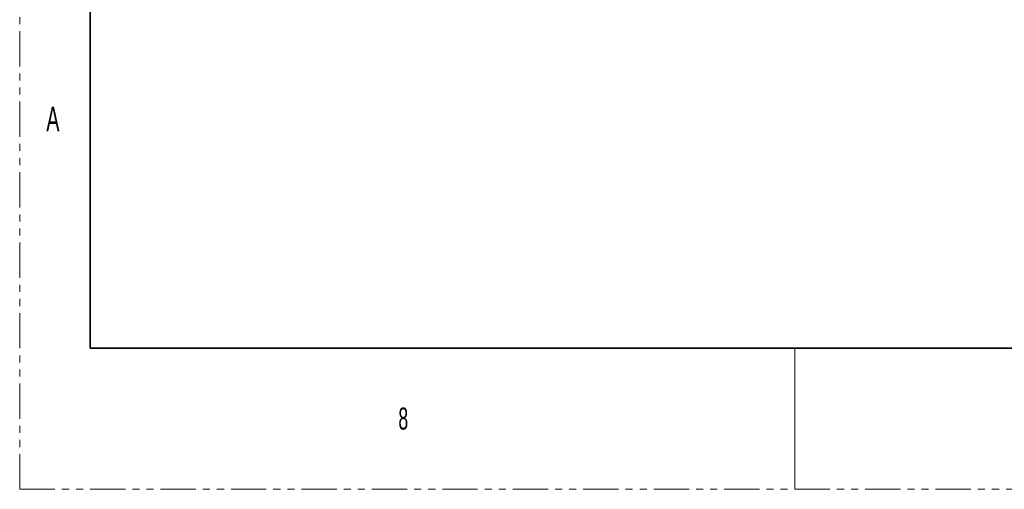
# Model space of a CAD drawing. Header units: millimetres. Extents: x 0 to 1118, y 0 to 864.
# Tile 1 of 256: x 0 to 177, y 0 to 85. Entities that reach past the tile are written whole.
import ezdxf

# ---------------------------------------------------------------- set-up
doc = ezdxf.new("R2010")
doc.units = ezdxf.units.MM
doc.linetypes.add('PHANTOM', pattern=[12.7, 6.35, -1.27, 1.27, -1.27, 1.27, -1.27])
doc.styles.add('SLDTEXTSTYLE1', font='TXT', dxfattribs={"width": 0.6})

msp = doc.modelspace()

# ---------------------------------------------------------------- linework, layer by layer
at = {"color": 7, "linetype": 'PHANTOM', "lineweight": 18}
for q in [(0, 863.6), (1117.6, 0)]:
    msp.add_line((0, 0), q, dxfattribs=at)
at = {"color": 7, "linetype": 'Continuous', "lineweight": 35}
for p, q in [((12.7, 838.2), (12.7, 25.4)), ((12.7, 25.4), (1104.9, 25.4))]:
    msp.add_line(p, q, dxfattribs=at)
at = {"color": 7, "linetype": 'Continuous', "lineweight": 18}
msp.add_line((139.7, 25.4), (139.7, 0), dxfattribs=at)

# ---------------------------------------------------------------- texts
at = {"color": 7, "linetype": 'Continuous', "lineweight": 0, "attachment_point": 1, "style": 'SLDTEXTSTYLE1'}
for s, insert, char_height in [('A', (4.7942, 68.9477), 4.445), ('8', (68.2625, 14.7292), 3.9688)]:
    msp.add_mtext(s, dxfattribs=dict(at, insert=insert, char_height=char_height))

doc.saveas('drawing.dxf')
